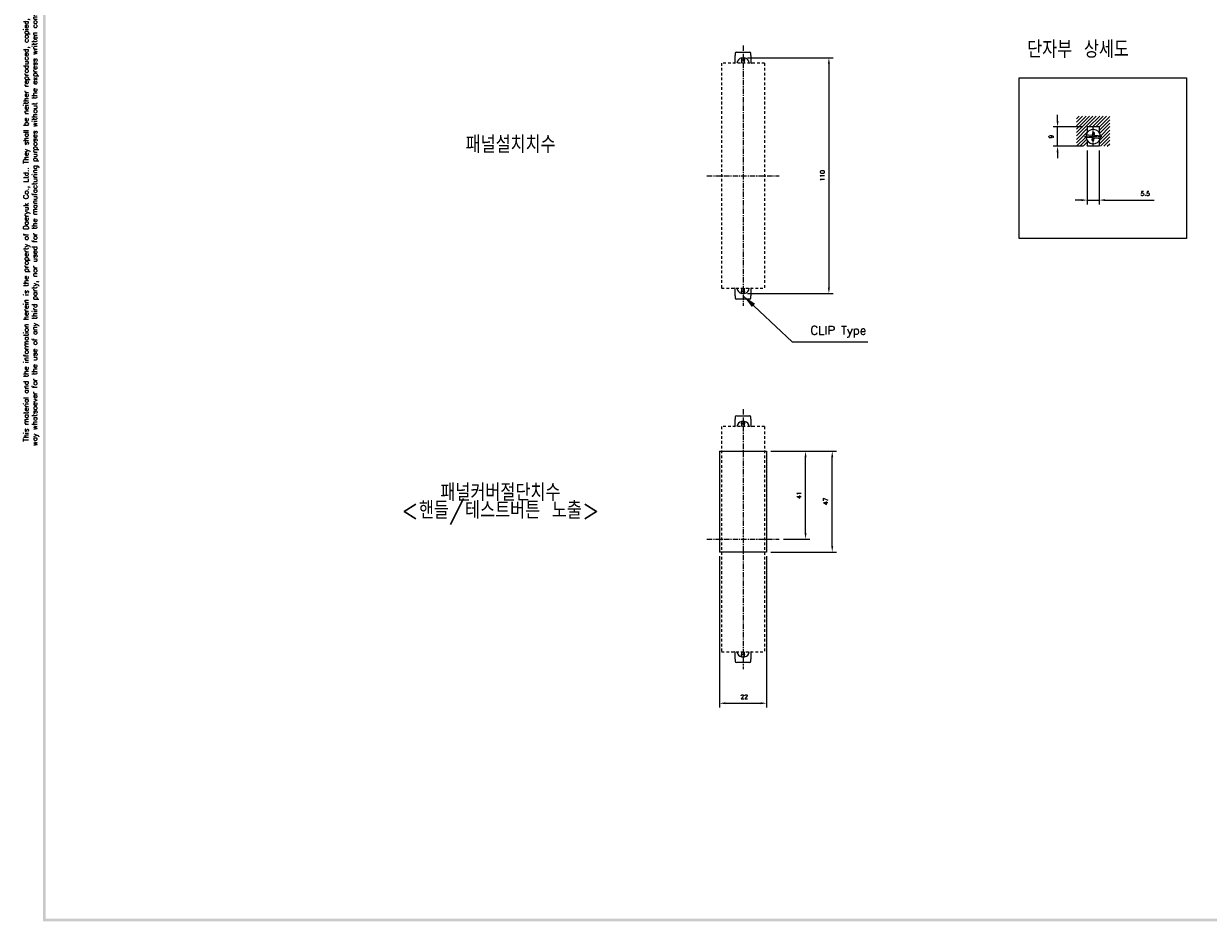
# Model space of a CAD drawing. Extents: x -6 to 988, y -1865 to 692.
# Tile 1 of 5: x -5 to 548, y 0 to 418. Entities that reach past the tile are written whole.
import ezdxf

# ---------------------------------------------------------------- set-up
doc = ezdxf.new("R2010")
doc.units = 0
doc.header["$MEASUREMENT"] = 0
doc.linetypes.add('CENTER', pattern=[2, 1.25, -0.25, 0.25, -0.25])
doc.linetypes.add('HID', pattern=[3.5, 1.25, -1, 1.25])
doc.layers.get('0').update_dxf_attribs({"linetype": 'CONTINUOUS'})
doc.layers.add('AM_5', color=3, linetype='CONTINUOUS', lineweight=15)
for name, color, linetype in [('cen', 1, 'CENTER'), ('di', 3, 'CONTINUOUS'), ('DIM', 3, 'CONTINUOUS'), ('dwg', 7, 'CONTINUOUS'), ('Hid', 5, 'HID')]:
    doc.layers.add(name, color=color, linetype=linetype)
doc.styles.add('KIM', font='ROMANS.shx', dxfattribs={"height": 5, "bigfont": 'GSG1.shx'})
doc.styles.add('ROMANS', font='romans')
doc.styles.get("Standard").update_dxf_attribs({"font": 'romans.shx', "height": 2, "bigfont": 'hgs.shx'})
doc.dimstyles.new('STANDARD$0', dxfattribs={"dimtxt": 5, "dimasz": 5, "dimexe": 1, "dimexo": 2, "dimgap": 2, "dimtad": 1, "dimdec": 4, "dimzin": 12, "dimdsep": 46, "dimtxsty": 'KIM', "dimcen": -1, "dimdle": 0.1, "dimadec": 0, "dimazin": 0, "dimtfac": 1, "dimtdec": 4, "dimtmove": 0, "dimatfit": 3, "dimfxl": 0, "dimtolj": 1, "dimtzin": 0, "dimarcsym": 0})
doc.dimstyles.new('STANDARD$7', dxfattribs={"dimtxt": 2.5, "dimasz": 3, "dimexe": 2, "dimexo": 2, "dimgap": 0.7, "dimtad": 1, "dimdsep": 46, "dimtxsty": 'ROMANS', "dimcen": 0, "dimclrd": 256, "dimclre": 256, "dimclrt": 254, "dimadec": 0, "dimazin": 0, "dimtfac": 1, "dimtofl": 0, "dimtmove": 1, "dimatfit": 3, "dimfxl": 0, "dimtolj": 1, "dimarcsym": 0})

# ---------------------------------------------------------------- blocks, each defined once
blk = doc.blocks.new('*D711')
at = {"layer": 'DIM'}
for p, q in [((332.72, 402.08), (372.71, 402.08)), ((370.71, 399.28), (370.71, 294.88)), ((332.72, 292.08), (372.71, 292.08))]:
    blk.add_line(p, q, dxfattribs=at)
for points in [[(370.25, 399.28), (371.18, 399.28), (370.71, 402.08)], [(370.25, 294.88), (371.18, 294.88), (370.71, 292.08)]]:
    blk.add_solid(points, dxfattribs=at)
at = {"layer": 'DIM', "insert": (367.71, 347.08), "char_height": 2, "attachment_point": 5, "rotation": 90}
blk.add_mtext('\\A1;110', dxfattribs=at)
blk = doc.blocks.new('*D712')
at = {"layer": 'DIM'}
for p, q in [((343.72, 218.65), (374.28, 218.65)), ((372.28, 174.45), (372.28, 215.85)), ((343.72, 171.65), (374.28, 171.65))]:
    blk.add_line(p, q, dxfattribs=at)
for points in [[(371.81, 215.85), (372.74, 215.85), (372.28, 218.65)], [(371.81, 174.45), (372.74, 174.45), (372.28, 171.65)]]:
    blk.add_solid(points, dxfattribs=at)
at = {"layer": 'DIM', "insert": (369.28, 195.29), "char_height": 2, "attachment_point": 5, "rotation": 90}
blk.add_mtext('\\A1;47', dxfattribs=at)
blk = doc.blocks.new('*D713')
at = {"layer": 'DIM'}
for p, q in [((491.14, 358.78), (491.14, 333.69)), ((496.64, 358.78), (496.64, 333.69)), ((488.34, 335.69), (485.54, 335.69)), ((491.14, 335.69), (496.64, 335.69)), ((499.44, 335.69), (522.24, 335.69))]:
    blk.add_line(p, q, dxfattribs=at)
for points in [[(488.34, 336.16), (488.34, 335.23), (491.14, 335.69)], [(499.44, 336.16), (499.44, 335.23), (496.64, 335.69)]]:
    blk.add_solid(points, dxfattribs=at)
at = {"layer": 'DIM', "insert": (518.14, 338.69), "char_height": 2, "attachment_point": 5}
blk.add_mtext('\\A1;5.5', dxfattribs=at)
blk = doc.blocks.new('*D714')
at = {"layer": 'DIM'}
for p, q in [((477.29, 372.58), (477.29, 375.38)), ((489.14, 369.78), (475.29, 369.78)), ((477.29, 360.78), (477.29, 369.78)), ((489.14, 360.78), (475.29, 360.78)), ((477.29, 357.98), (477.29, 355.18))]:
    blk.add_line(p, q, dxfattribs=at)
for points in [[(476.82, 372.58), (477.75, 372.58), (477.29, 369.78)], [(476.82, 357.98), (477.75, 357.98), (477.29, 360.78)]]:
    blk.add_solid(points, dxfattribs=at)
at = {"layer": 'DIM', "insert": (474.29, 365.28), "char_height": 2, "attachment_point": 5, "rotation": 90}
blk.add_mtext('\\A1;9', dxfattribs=at)
blk = doc.blocks.new('fdfsadfas')
at = {"color": 7, "linetype": 'Continuous', "lineweight": 15}
for p, q in [((235.88, 336.88), (234.09, 337.04)), ((235.99, 338.13), (235.88, 336.88)), ((236.99, 338.04), (235.99, 338.13)), ((236.88, 336.79), (236.99, 338.04)), ((238.67, 336.64), (236.88, 336.79)), ((234, 336.04), (235.79, 335.88)), ((235.79, 335.88), (235.68, 334.64)), ((235.68, 334.64), (236.68, 334.55)), ((236.68, 334.55), (236.79, 335.8)), ((236.79, 335.8), (238.58, 335.64))]:
    blk.add_line(p, q, dxfattribs=at)
for start, end in [(166.3852, 183.5525), (3.5525, 166.3852), (183.5525, 346.3852), (346.3852, 3.5525)]:
    blk.add_arc((236.33, 336.34), 3.35, start, end, dxfattribs=at)
for points, knots in [([(234.09, 337.04), (233.97, 337.05), (233.74, 337.07), (233.44, 337.1), (233.21, 337.12), (233.09, 337.13), (233.08, 337.13), (233.08, 337.13)], [0, 0, 0, 0, 0.219553, 0.439238, 0.655713, 0.868958, 1, 1, 1, 1]), ([(232.99, 336.13), (233, 336.13), (233.02, 336.13), (233.19, 336.11), (233.45, 336.09), (233.73, 336.07), (233.92, 336.05), (234, 336.04)], [0, 0, 0, 0, 0.210927, 0.421827, 0.633563, 0.84758, 1, 1, 1, 1]), ([(238.58, 335.64), (238.69, 335.63), (238.92, 335.61), (239.23, 335.58), (239.46, 335.56), (239.57, 335.55), (239.59, 335.55), (239.59, 335.55)], [0, 0, 0, 0, 0.219553, 0.439238, 0.655713, 0.868958, 1, 1, 1, 1]), ([(239.68, 336.55), (239.67, 336.55), (239.64, 336.55), (239.47, 336.56), (239.22, 336.59), (238.94, 336.61), (238.74, 336.63), (238.67, 336.64)], [0, 0, 0, 0, 0.2109274, 0.4218266, 0.6335624, 0.8475799, 1, 1, 1, 1])]:
    blk.add_open_spline(points, degree=3, knots=knots, dxfattribs=at)
blk = doc.blocks.new('*D715')
at = {"layer": 'DIM'}
for p, q in [((319.72, 169.65), (319.72, 99.15)), ((341.72, 169.65), (341.72, 99.15)), ((322.52, 101.15), (338.92, 101.15))]:
    blk.add_line(p, q, dxfattribs=at)
for points in [[(322.52, 101.62), (322.52, 100.69), (319.72, 101.15)], [(338.92, 101.62), (338.92, 100.69), (341.72, 101.15)]]:
    blk.add_solid(points, dxfattribs=at)
at = {"layer": 'DIM', "insert": (331.28, 104.15), "char_height": 2, "attachment_point": 5}
blk.add_mtext('\\A1;22', dxfattribs=at)
blk = doc.blocks.new('*D716')
at = {"layer": 'DIM'}
for p, q in [((343.72, 218.65), (361.85, 218.65)), ((359.85, 180.45), (359.85, 215.85)), ((349.55, 177.65), (361.85, 177.65))]:
    blk.add_line(p, q, dxfattribs=at)
for points in [[(359.38, 215.85), (360.31, 215.85), (359.85, 218.65)], [(359.38, 180.45), (360.31, 180.45), (359.85, 177.65)]]:
    blk.add_solid(points, dxfattribs=at)
at = {"layer": 'DIM', "insert": (356.85, 198.15), "char_height": 2, "attachment_point": 5, "rotation": 90}
blk.add_mtext('\\A1;41', dxfattribs=at)

msp = doc.modelspace()

# ---------------------------------------------------------------- linework, layer by layer
for p, q in [((327.123, 404.078), (327.123, 403.078)), ((327.123, 400.078), (327.123, 403.078)), ((327.623, 404.578), (333.823, 404.578)), ((334.323, 403.078), (334.323, 404.078)), ((334.323, 403.078), (334.323, 400.078)), ((329.973, 402.078), (331.473, 402.078)), ((329.973, 401.878), (329.973, 402.078)), ((331.473, 401.878), (329.973, 401.878)), ((329.973, 401.878), (329.973, 401.078)), ((329.973, 401.078), (331.473, 401.078)), ((329.973, 400.878), (329.973, 401.078)), ((331.473, 400.878), (329.973, 400.878)), ((329.973, 400.878), (329.973, 399.578)), ((331.473, 402.078), (331.473, 401.878)), ((331.473, 401.878), (331.473, 401.078)), ((331.473, 401.078), (331.473, 400.878)), ((331.473, 399.578), (331.473, 400.878)), ((496.644, 369.778), (491.144, 369.778)), ((491.144, 369.778), (491.144, 367.191)), ((496.644, 369.778), (496.644, 367.191)), ((491.144, 363.365), (491.144, 360.778)), ((496.644, 360.778), (491.144, 360.778)), ((496.644, 363.365), (496.644, 360.778)), ((327.123, 291.078), (327.123, 294.078)), ((329.973, 294.578), (329.973, 293.278)), ((329.973, 293.278), (331.473, 293.278)), ((329.973, 293.078), (329.973, 293.278)), ((331.473, 293.078), (329.973, 293.078)), ((329.973, 292.278), (329.973, 293.078)), ((331.473, 293.278), (331.473, 294.578)), ((331.473, 293.278), (331.473, 293.078)), ((331.473, 292.278), (331.473, 293.078)), ((334.323, 294.078), (334.323, 291.078)), ((327.123, 291.078), (327.123, 290.078)), ((333.823, 289.578), (327.623, 289.578)), ((329.973, 292.278), (331.473, 292.278)), ((329.973, 292.078), (329.973, 292.278)), ((331.473, 292.078), (329.973, 292.078)), ((331.473, 292.278), (331.473, 292.078)), ((334.323, 290.078), (334.323, 291.078)), ((327.123, 234.649), (327.123, 233.649)), ((327.123, 230.649), (327.123, 233.649)), ((327.623, 235.149), (333.823, 235.149)), ((329.973, 232.649), (331.473, 232.649)), ((329.973, 232.449), (329.973, 232.649)), ((331.473, 232.449), (329.973, 232.449)), ((329.973, 232.449), (329.973, 231.649)), ((331.473, 232.649), (331.473, 232.449)), ((331.473, 232.449), (331.473, 231.649)), ((334.323, 233.649), (334.323, 234.649)), ((334.323, 233.649), (334.323, 230.649)), ((329.973, 231.649), (331.473, 231.649)), ((329.973, 231.449), (329.973, 231.649)), ((331.473, 231.449), (329.973, 231.449)), ((329.973, 231.449), (329.973, 230.149)), ((331.473, 231.649), (331.473, 231.449)), ((331.473, 230.149), (331.473, 231.449)), ((319.723, 218.649), (341.723, 218.649)), ((319.723, 218.649), (319.723, 171.649)), ((341.723, 218.649), (341.723, 171.649)), ((341.723, 171.649), (319.723, 171.649)), ((327.123, 121.649), (327.123, 124.649)), ((327.123, 121.649), (327.123, 120.649)), ((329.973, 125.149), (329.973, 123.849)), ((329.973, 123.849), (331.473, 123.849)), ((329.973, 123.649), (329.973, 123.849)), ((331.473, 123.649), (329.973, 123.649)), ((329.973, 122.849), (329.973, 123.649)), ((329.973, 122.849), (331.473, 122.849)), ((329.973, 122.649), (329.973, 122.849)), ((331.473, 122.649), (329.973, 122.649)), ((331.473, 123.849), (331.473, 125.149)), ((331.473, 123.849), (331.473, 123.649)), ((331.473, 122.849), (331.473, 123.649)), ((331.473, 122.849), (331.473, 122.649)), ((334.323, 124.649), (334.323, 121.649)), ((334.323, 120.649), (334.323, 121.649)), ((333.823, 120.149), (327.623, 120.149))]:
    msp.add_line(p, q)
for centre, radius, start, end in [((327.623, 404.078), 0.5, 90, 180), ((333.823, 404.078), 0.5, 0, 90), ((326.623, 400.078), 0.5, 270, 0), ((330.723, 399.178), 2.9, 104.98823, 172.07186), ((330.723, 399.178), 2.9, 7.92814, 75.01177), ((334.823, 400.078), 0.5, 180, 270), ((326.623, 294.078), 0.5, 0, 90), ((330.723, 294.978), 2.9, 187.92814, 255.01177), ((330.723, 294.978), 2.9, 284.98823, 352.07186), ((334.823, 294.078), 0.5, 90, 180), ((327.623, 290.078), 0.5, 180, 270), ((333.823, 290.078), 0.5, 270, 0), ((327.623, 234.649), 0.5, 90, 180), ((330.723, 229.749), 2.9, 104.98823, 172.07186), ((330.723, 229.749), 2.9, 7.92814, 75.01177), ((333.823, 234.649), 0.5, 0, 90), ((326.623, 230.649), 0.5, 270, 0), ((334.823, 230.649), 0.5, 180, 270), ((326.623, 124.649), 0.5, 0, 90), ((330.723, 125.549), 2.9, 187.92814, 255.01177), ((330.723, 125.549), 2.9, 284.98823, 352.07186), ((334.823, 124.649), 0.5, 90, 180), ((327.623, 120.649), 0.5, 180, 270), ((333.823, 120.649), 0.5, 270, 0)]:
    msp.add_arc(centre, radius, start, end)
at = {"layer": 'AM_5'}
for p, q in [((486.144, 373.544), (487.378, 374.778)), ((486.144, 371.953), (488.969, 374.778)), ((486.144, 370.362), (490.559, 374.778)), ((486.144, 368.771), (492.15, 374.778)), ((486.144, 367.18), (493.741, 374.778)), ((486.144, 365.589), (495.332, 374.778)), ((491.923, 369.778), (496.923, 374.778)), ((493.514, 369.778), (498.514, 374.778)), ((495.105, 369.778), (500.105, 374.778)), ((496.644, 369.725), (501.644, 374.725)), ((496.644, 368.134), (501.644, 373.134)), ((496.886, 366.785), (501.644, 371.543)), ((497.233, 365.542), (501.644, 369.952)), ((486.144, 363.998), (491.144, 368.998)), ((486.144, 362.407), (491.144, 367.407)), ((486.144, 360.816), (490.544, 365.217)), ((496.644, 363.361), (501.644, 368.361)), ((496.644, 361.77), (501.644, 366.77)), ((497.242, 360.778), (501.644, 365.179)), ((487.696, 360.778), (490.834, 363.915)), ((489.287, 360.778), (491.144, 362.634)), ((490.878, 360.778), (491.144, 361.043)), ((498.833, 360.778), (501.644, 363.588)), ((500.424, 360.778), (501.644, 361.997))]:
    msp.add_line(p, q, dxfattribs=at)
at = {"layer": 'cen', "ltscale": 2}
for p, q in [((330.723, 407.728), (330.723, 286.428)), ((313.9, 347.078), (347.546, 347.078)), ((330.723, 238.299), (330.723, 116.998)), ((313.9, 177.649), (347.546, 177.649))]:
    msp.add_line(p, q, dxfattribs=at)
at = {"layer": 'cen'}
for p, q in [((493.894, 360.635), (493.894, 369.92)), ((489.831, 365.278), (497.957, 365.278))]:
    msp.add_line(p, q, dxfattribs=at)
at = {"layer": 'di'}
msp.add_lwpolyline([(459.362, 392.696), (537.352, 392.696), (537.352, 317.715), (459.362, 317.715)], close=True, dxfattribs=at)
at = {"layer": 'dwg'}
for points in [[(4.5, -0.5), (5.7, 0.1), (4.5, 688.3), (5.7, 687.1)], [(983.7, -0.5), (982.5, 0.7), (4.5, -0.5), (5.7, 0.7)]]:
    msp.add_trace(points, dxfattribs=at)
at = {"layer": 'Hid'}
for p, q in [((320.723, 399.578), (320.723, 294.578)), ((340.723, 399.578), (320.723, 399.578)), ((340.723, 399.578), (340.723, 294.578)), ((320.723, 294.578), (340.723, 294.578)), ((320.723, 230.149), (320.723, 125.149)), ((340.723, 230.149), (320.723, 230.149)), ((340.723, 230.149), (340.723, 125.149)), ((320.723, 125.149), (340.723, 125.149))]:
    msp.add_line(p, q, dxfattribs=at)

# ---------------------------------------------------------------- block references
msp.add_blockref('fdfsadfas', (257.56, 28.939))

# ---------------------------------------------------------------- texts
at = {"layer": 'AM_5', "insert": (362.135, 271.65), "char_height": 4, "attachment_point": 7}
msp.add_mtext('CLIP Type ', dxfattribs=at)
at = {"layer": 'di', "insert": (-1.06, 342.496), "char_height": 2.4, "width": 262.51919, "attachment_point": 5, "rotation": 90}
msp.add_mtext('\\A1;This material and the information herein is the property of Daeryuk Co., Ltd.. They shall be neither reproduced, copied, lent, or disclosed in any\\Pway whatsoever for the use of any third party, nor used for the manufacturing purposes without the express written consent of Daeryuk Co., Ltd..', dxfattribs=at)
at = {"layer": 'di', "char_height": 8, "attachment_point": 1}
for s, insert, width in [('{\\Fromans,hgs|c129;단자부 상세도}', (463.113, 409.971), 135.45529), ('{\\Fromans,hgs|c129;패널설치치수}', (201.423, 365.638), 135.45529), ('{\\Fromans,hgs|c129;패널커버절단치수}', (189.678, 203.456), 177.9211)]:
    msp.add_mtext(s, dxfattribs=dict(at, insert=insert, width=width))
at = {"layer": 'DIM', "insert": (171.428, 195.13), "char_height": 8, "width": 207.68749, "attachment_point": 1}
msp.add_mtext('\\pt104;<핸들/테스트버튼 노출>', dxfattribs=at)

# ---------------------------------------------------------------- dimensions: what is measured, and where the dimension line sits
at = {"layer": 'DIM'}
for base, p1, p2, picture, middle in [((370.713, 292.078), (330.723, 402.078), (330.723, 292.078), '*D711', (370.713, 347.078)), ((477.287, 369.778), (491.144, 360.778), (491.144, 369.778), '*D714', (477.287, 365.278)), ((372.276, 218.649), (341.723, 171.649), (341.723, 218.649), '*D712', (372.276, 195.294)), ((359.846, 218.649), (347.546, 177.649), (341.723, 218.649), '*D716', (359.846, 198.149))]:
    dim = msp.add_linear_dim(base=base, p1=p1, p2=p2, angle=90, dimstyle='STANDARD$0', override={"dimtxt": 3, "dimasz": 2.8, "dimexe": 2, "dimdec": 2, "dimzin": 8, "dimtxsty": 'Standard', "dimcen": 0, "dimclrd": 256, "dimclre": 256, "dimclrt": 256, "dimadec": 2, "dimazin": 2, "dimtfac": 0.6, "dimtdec": 2, "dimtzin": 8, "dimlwd": 65535, "dimlwe": 65535, "dimarcsym": 1}, dxfattribs=at)
    dim.commit()
    dim.dimension.update_dxf_attribs({"geometry": picture, "text_midpoint": middle, "dimtype": 160})
for base, p1, p2, picture, middle in [((496.644, 335.693), (491.144, 360.778), (496.644, 360.778), '*D713', (518.144, 335.693)), ((341.723, 101.152), (319.723, 171.649), (341.723, 171.649), '*D715', (331.281, 101.152))]:
    dim = msp.add_linear_dim(base=base, p1=p1, p2=p2, dimstyle='STANDARD$0', override={"dimtxt": 3, "dimasz": 2.8, "dimexe": 2, "dimdec": 2, "dimzin": 8, "dimtxsty": 'Standard', "dimcen": 0, "dimclrd": 256, "dimclre": 256, "dimclrt": 256, "dimadec": 2, "dimazin": 2, "dimtfac": 0.6, "dimtdec": 2, "dimtzin": 8, "dimlwd": 65535, "dimlwe": 65535, "dimarcsym": 1}, dxfattribs=at)
    dim.commit()
    dim.dimension.update_dxf_attribs({"geometry": picture, "text_midpoint": middle, "dimtype": 160})

# ---------------------------------------------------------------- leaders
at = {"layer": 'AM_5', "annotation_type": 0, "has_hookline": 1, "hookline_direction": 0, "text_width": 26.762}
msp.add_leader([(330.847, 291.061), (353.635, 269.65), (360.135, 269.65)], dimstyle='STANDARD$7', override={"dimtxt": 6.5, "dimasz": 6.5, "dimexe": 0.8, "dimexo": 0, "dimgap": 2, "dimdec": 1, "dimtxsty": 'Standard', "dimclrd": 3, "dimclre": 3, "dimclrt": 256, "dimadec": 2, "dimtp": 0.2, "dimtfac": 0.72, "dimtdec": 1, "dimtofl": 1, "dimtmove": 0, "dimtvp": 0.76, "dimtzin": 0, "dimlwd": 20, "dimlwe": 20}, dxfattribs=at)

doc.saveas('drawing.dxf')
